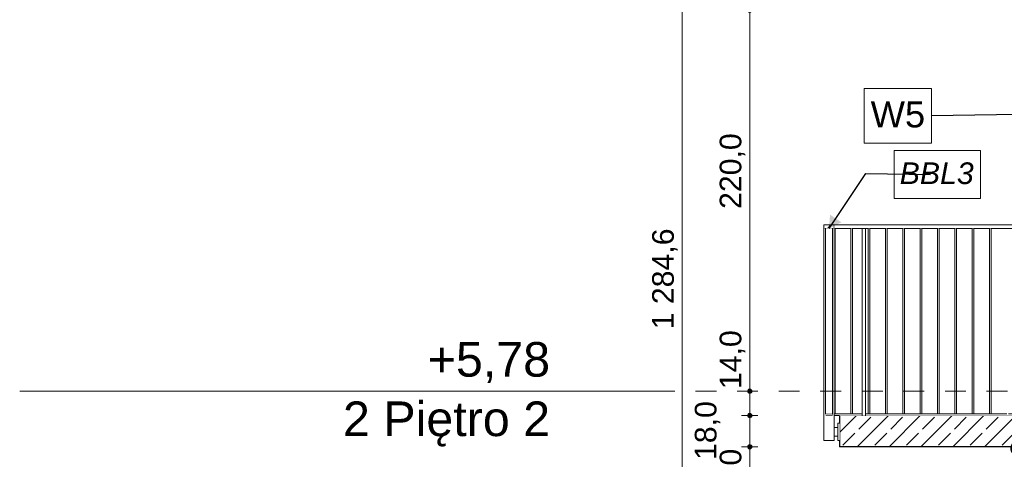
# Model space of a CAD drawing. Header units: millimetres. Extents: x 58537 to 97688, y -8921 to 14216.
# Tile 43 of 145: x 58537 to 64221, y 5387 to 7925. Entities that reach past the tile are written whole.
import ezdxf

# ---------------------------------------------------------------- set-up
doc = ezdxf.new("R2010")
doc.units = ezdxf.units.MM
doc.header["$MEASUREMENT"] = 0
doc.linetypes.add('Przerywana', pattern=[240, 120, -120])
doc.linetypes.add('Wipeout_Contour', pattern=[1000, 0, -1000])
for name, color, linetype, lineweight, true_color in [('0_Nr_pióra__45', 7, 'Continuous', 15, 0x40a5ff), ('0_Nr_pióra__85', 7, 'Continuous', 13, 0x80c2ff), ('Nowe_A-Konstrukcja Opis_Nr_pióra__78', 7, 'Continuous', 13, 0x00bb5e), ('Nowe_A-Wymiary-Zewnętrzne_Nr_pióra__45', 7, 'Continuous', 15, 0x40a5ff), ('Nowe_A-Wymiary-Zewnętrzne_Nr_pióra__85', 7, 'Continuous', 13, 0x80c2ff)]:
    doc.layers.add(name, color=color, linetype=linetype, lineweight=lineweight, true_color=true_color)
for name, color, linetype in [('Nowe_A-Balkony', 7, 'Continuous'), ('Nowe_A-Balustrady', 7, 'Continuous'), ('Nowe_A-Wymiary-Zewnętrzne', 7, 'Continuous')]:
    doc.layers.add(name, color=color, linetype=linetype)
for name, color, linetype, lineweight in [('Nowe_A-Balkony_Nr_pióra__29', 7, 'Continuous', 25), ('Nowe_A-Balustrady_Nr_pióra__11', 7, 'Continuous', 13), ('Nowe_A-Balustrady_Nr_pióra__51', 7, 'Continuous', 15), ('Nowe_A-Balustrady_Nr_pióra__91', 7, 'Continuous', 13), ('Nowe_A-Opisy-Ściany_Nr_pióra__1', 7, 'Continuous', 13), ('Nowe_A-Wymiary-Zewnętrzne_Nr_pióra__46', 5, 'Continuous', 15)]:
    doc.layers.add(name, color=color, linetype=linetype, lineweight=lineweight)
doc.styles.add('STYL_AUTOMATYCZNY_1', font='arial.ttf')
doc.styles.add('STYL_AUTOMATYCZNY_2', font='arial.ttf')
doc.styles.add('STYL_AUTOMATYCZNY_3', font='arial.ttf')
doc.dimstyles.new('STYL_AUTOMATYCZNY__1', dxfattribs={"dimtxt": 125, "dimasz": 47.5, "dimexe": 0.18, "dimexo": 20, "dimgap": 0, "dimtad": 1, "dimdec": 1, "dimlfac": 0.1, "dimzin": 0, "dimdsep": 46, "dimtxsty": 'STYL_AUTOMATYCZNY_2', "dimblk": 'ARROWHEAD_11', "dimblk1": 'ARROWHEAD_11', "dimblk2": 'ARROWHEAD_11', "dimcen": 0.09, "dimclrd": 256, "dimclre": 256, "dimclrt": 5, "dimadec": 1, "dimazin": 0, "dimtfac": 1, "dimtdec": 4, "dimtmove": 0, "dimatfit": 3, "dimfxl": 0, "dimtolj": 1, "dimtzin": 0, "dimarcsym": 0})
doc.dimstyles.new('STYL_AUTOMATYCZNY__2', dxfattribs={"dimtxt": 0.18, "dimasz": 76, "dimexe": 0.18, "dimexo": 0.0625, "dimgap": 0, "dimtad": 0, "dimtih": 1, "dimtoh": 1, "dimdec": 4, "dimzin": 0, "dimdsep": 46, "dimcen": 0.09, "dimadec": 0, "dimazin": 0, "dimtfac": 1, "dimtdec": 4, "dimtmove": 0, "dimatfit": 3, "dimldrblk": 'ARROWHEAD_16', "dimfxl": 0, "dimtolj": 1, "dimtzin": 0, "dimarcsym": 0})
doc.dimstyles.new('STYL_AUTOMATYCZNY__3', dxfattribs={"dimtxt": 0.18, "dimasz": 182.4, "dimexe": 0.18, "dimexo": 0.0625, "dimgap": 0, "dimtad": 0, "dimtih": 1, "dimtoh": 1, "dimdec": 4, "dimzin": 0, "dimdsep": 46, "dimcen": 0.09, "dimadec": 0, "dimazin": 0, "dimtfac": 1, "dimtdec": 4, "dimtmove": 0, "dimatfit": 3, "dimldrblk": 'ARROWHEAD_11', "dimfxl": 0, "dimtolj": 1, "dimtzin": 0, "dimarcsym": 0})
pattern_1 = [(45, (0, 0), (-79.54951, 79.54951), []), (45, (-26.52, 26.52), (-79.54951, 79.54951), [])]

# ---------------------------------------------------------------- blocks, each defined once
blk = doc.blocks.new('ElemPrzekroju_221')
at = {"layer": 'Nowe_A-Balkony', "linetype": 'Continuous', "lineweight": 0, "true_color": 0x000000}
h = blk.add_hatch(dxfattribs=at)
h.set_pattern_fill('Beton_zbrojony', color=18, style=0, pattern_type=2)
h.set_pattern_definition([(45, (0, 0), (-91.92388, 91.92388), []), (45, (-45.96, 45.96), (-91.92388, 91.92388), [97.5, -32.5])])
h.paths.add_polyline_path([(64980.1, 5460), (64980.1, 5640), (63270.1, 5640), (63270.1, 5460)])
at = {"layer": 'Nowe_A-Balkony_Nr_pióra__29', "color": 7, "linetype": 'Continuous', "lineweight": 25}
for p, q in [((63270.1, 5640), (63270.1, 5460)), ((64770.1, 5640), (63270.1, 5640)), ((64770.1, 5460), (63270.1, 5460))]:
    blk.add_line(p, q, dxfattribs=at)
at = {"layer": 'Nowe_A-Balkony_Nr_pióra__29', "color": 7, "linetype": 'Continuous', "lineweight": 25, "flags": 128}
for points in [[(64980.1, 5640), (64780.1, 5640), (64770.1, 5640)], [(64980.1, 5460), (64780.1, 5460), (64770.1, 5460)]]:
    blk.add_lwpolyline(points, dxfattribs=at)
blk = doc.blocks.new('ElemPrzekroju_222')
at = {"layer": 'Nowe_A-Balustrady', "linetype": 'Continuous', "lineweight": 0, "true_color": 0x000000}
h = blk.add_hatch(dxfattribs=at)
h.set_pattern_fill('Stal', color=18, style=0, pattern_type=2)
h.set_pattern_definition(pattern_1)
h.paths.add_polyline_path([(63240.1, 6740), (63180.1, 6740), (63180.1, 6720), (63240.1, 6720)])
at = {"layer": 'Nowe_A-Balustrady_Nr_pióra__51', "color": 7, "linetype": 'Continuous', "lineweight": 15}
for p, q in [((63180.1, 6740), (63180.1, 6720)), ((63240.1, 6740), (63180.1, 6740)), ((63240.1, 6720), (63180.1, 6720)), ((63240.1, 6740), (63240.1, 6720))]:
    blk.add_line(p, q, dxfattribs=at)
blk = doc.blocks.new('ElemPrzekroju_223')
at = {"layer": 'Nowe_A-Balustrady', "linetype": 'Continuous', "lineweight": 0, "true_color": 0x000000}
h = blk.add_hatch(dxfattribs=at)
h.set_pattern_fill('Stal', color=18, style=0, pattern_type=2)
h.set_pattern_definition(pattern_1)
h.paths.add_polyline_path([(63230.1, 5650), (63190.1, 5650), (63190.1, 5640), (63230.1, 5640)])
at = {"layer": 'Nowe_A-Balustrady_Nr_pióra__51', "color": 7, "linetype": 'Continuous', "lineweight": 15}
for p, q in [((63190.1, 5650), (63190.1, 5640)), ((63230.1, 5650), (63190.1, 5650)), ((63230.1, 5640), (63190.1, 5640)), ((63230.1, 5650), (63230.1, 5640))]:
    blk.add_line(p, q, dxfattribs=at)
blk = doc.blocks.new('ElemPrzekroju_224')
at = {"color": 254, "linetype": 'Wipeout_Contour', "lineweight": 0, "ltscale": 257431.889168}
blk.add_wipeout([(63240.1, 6740), (63240.1, 6720), (64770.1, 6720), (64770.1, 6740)], dxfattribs=at).dxf.layer = 'Nowe_A-Balustrady'
at = {"layer": 'Nowe_A-Balustrady_Nr_pióra__11', "color": 7, "linetype": 'Continuous', "lineweight": 13}
for p, q in [((63240.1, 6740), (64770.1, 6740)), ((63240.1, 6720), (63400.1, 6720)), ((63420.1, 6720), (64560.1, 6720)), ((64580.1, 6720), (64770.1, 6720))]:
    blk.add_line(p, q, dxfattribs=at)
blk = doc.blocks.new('ElemPrzekroju_225')
at = {"color": 254, "linetype": 'Wipeout_Contour', "lineweight": 0, "ltscale": 254284.805803}
blk.add_wipeout([(63240.1, 5650), (63240.1, 5640), (63400.1, 5640), (63400.1, 5650)], dxfattribs=at).dxf.layer = 'Nowe_A-Balustrady'
at = {"layer": 'Nowe_A-Balustrady_Nr_pióra__11', "color": 7, "linetype": 'Continuous', "lineweight": 13}
for p, q in [((63240.1, 5640), (63270.1, 5640)), ((63245.1, 5650), (63335.1, 5650))]:
    blk.add_line(p, q, dxfattribs=at)
at = {"color": 254, "linetype": 'Wipeout_Contour', "lineweight": 0, "ltscale": 256954.404071}
blk.add_wipeout([(63420.1, 5640), (64560.1, 5640), (64560.1, 5650), (63420.1, 5650)], dxfattribs=at).dxf.layer = 'Nowe_A-Balustrady'
at = {"layer": 'Nowe_A-Balustrady_Nr_pióra__11', "color": 7, "linetype": 'Continuous', "lineweight": 13}
for p, q in [((63345.1, 5650), (63400.1, 5650)), ((63420.1, 5650), (63435.1, 5650)), ((63445.1, 5650), (63535.1, 5650)), ((63545.1, 5650), (63635.1, 5650)), ((63645.1, 5650), (63735.1, 5650)), ((63745.1, 5650), (63835.1, 5650)), ((63845.1, 5650), (63935.1, 5650)), ((63945.1, 5650), (64035.1, 5650)), ((64045.1, 5650), (64135.1, 5650)), ((64145.1, 5650), (64235.1, 5650)), ((64245.1, 5650), (64335.1, 5650)), ((64345.1, 5650), (64435.1, 5650)), ((64445.1, 5650), (64535.1, 5650))]:
    blk.add_line(p, q, dxfattribs=at)
at = {"color": 254, "linetype": 'Wipeout_Contour', "lineweight": 0, "ltscale": 259683.840996}
blk.add_wipeout([(64580.1, 5640), (64770.1, 5640), (64770.1, 5650), (64580.1, 5650)], dxfattribs=at).dxf.layer = 'Nowe_A-Balustrady'
at = {"layer": 'Nowe_A-Balustrady_Nr_pióra__11', "color": 7, "linetype": 'Continuous', "lineweight": 13}
for p, q in [((64545.1, 5650), (64560.1, 5650)), ((64580.1, 5650), (64635.1, 5650)), ((64645.1, 5650), (64735.1, 5650)), ((64745.1, 5650), (64770.1, 5650))]:
    blk.add_line(p, q, dxfattribs=at)
blk = doc.blocks.new('ElemPrzekroju_226')
at = {"color": 254, "linetype": 'Wipeout_Contour', "lineweight": 0, "ltscale": 253970.684701}
blk.add_wipeout([(63240.1, 5570), (63240.1, 5520), (63260.1, 5520), (63260.1, 5570)], dxfattribs=at).dxf.layer = 'Nowe_A-Balustrady'
at = {"color": 254, "linetype": 'Wipeout_Contour', "lineweight": 0, "ltscale": 254030.514027}
blk.add_wipeout([(63270.1, 5495), (63270.1, 5595), (63260.1, 5595), (63260.1, 5495)], dxfattribs=at).dxf.layer = 'Nowe_A-Balustrady'
at = {"color": 254, "linetype": 'Wipeout_Contour', "lineweight": 0, "ltscale": 635008.551148}
blk.add_wipeout([(63180.1, 5495), (63240.1, 5495), (63240.1, 6720), (63230.1, 6720), (63230.1, 5650), (63230.1, 5640), (63190.1, 5640), (63190.1, 5650), (63190.1, 6720), (63180.1, 6720)], dxfattribs=at).dxf.layer = 'Nowe_A-Balustrady'
at = {"layer": 'Nowe_A-Balustrady_Nr_pióra__11', "color": 7, "linetype": 'Continuous', "lineweight": 13}
for p, q in [((63180.1, 5495), (63180.1, 6720)), ((63240.1, 5570), (63240.1, 6720)), ((63240.1, 5520), (63240.1, 5570)), ((63240.1, 5495), (63240.1, 5520)), ((63180.1, 5495), (63240.1, 5495))]:
    blk.add_line(p, q, dxfattribs=at)
at = {"layer": 'Nowe_A-Balustrady_Nr_pióra__91', "color": 7, "linetype": 'Continuous', "lineweight": 13}
for p, q in [((63260.1, 5495), (63260.1, 5595)), ((63270.1, 5595), (63260.1, 5595)), ((63260.1, 5570), (63240.1, 5570)), ((63260.1, 5520), (63240.1, 5520)), ((63270.1, 5495), (63260.1, 5495))]:
    blk.add_line(p, q, dxfattribs=at)
blk = doc.blocks.new('ElemPrzekroju_229')
at = {"color": 254, "linetype": 'Wipeout_Contour', "lineweight": 0, "ltscale": 254186.093712}
blk.add_wipeout([(63245.1, 6720), (63240.1, 6720), (63240.1, 5650), (63245.1, 5650)], dxfattribs=at).dxf.layer = 'Nowe_A-Balustrady'
at = {"layer": 'Nowe_A-Balustrady_Nr_pióra__11', "color": 7, "linetype": 'Continuous', "lineweight": 13}
for p, q in [((63245.1, 5650), (63245.1, 6720)), ((63240.1, 5650), (63245.1, 5650))]:
    blk.add_line(p, q, dxfattribs=at)
blk = doc.blocks.new('ElemPrzekroju_230')
at = {"color": 254, "linetype": 'Wipeout_Contour', "lineweight": 0, "ltscale": 254574.231295}
blk.add_wipeout([(63335.1, 5650), (63345.1, 5650), (63345.1, 6720), (63335.1, 6720)], dxfattribs=at).dxf.layer = 'Nowe_A-Balustrady'
at = {"layer": 'Nowe_A-Balustrady_Nr_pióra__11', "color": 7, "linetype": 'Continuous', "lineweight": 13}
for p, q in [((63335.1, 5650), (63335.1, 6720)), ((63345.1, 5650), (63345.1, 6720)), ((63335.1, 5650), (63345.1, 5650))]:
    blk.add_line(p, q, dxfattribs=at)
blk = doc.blocks.new('ElemPrzekroju_231')
at = {"color": 254, "linetype": 'Wipeout_Contour', "lineweight": 0, "ltscale": 254972.327139}
blk.add_wipeout([(63435.1, 5650), (63445.1, 5650), (63445.1, 6720), (63435.1, 6720)], dxfattribs=at).dxf.layer = 'Nowe_A-Balustrady'
at = {"layer": 'Nowe_A-Balustrady_Nr_pióra__11', "color": 7, "linetype": 'Continuous', "lineweight": 13}
for p, q in [((63435.1, 5650), (63435.1, 6720)), ((63445.1, 5650), (63445.1, 6720)), ((63435.1, 5650), (63445.1, 5650))]:
    blk.add_line(p, q, dxfattribs=at)
blk = doc.blocks.new('ElemPrzekroju_232')
at = {"color": 254, "linetype": 'Wipeout_Contour', "lineweight": 0, "ltscale": 255370.428934}
blk.add_wipeout([(63535.1, 5650), (63545.1, 5650), (63545.1, 6720), (63535.1, 6720)], dxfattribs=at).dxf.layer = 'Nowe_A-Balustrady'
at = {"layer": 'Nowe_A-Balustrady_Nr_pióra__11', "color": 7, "linetype": 'Continuous', "lineweight": 13}
for p, q in [((63535.1, 5650), (63535.1, 6720)), ((63545.1, 5650), (63545.1, 6720)), ((63535.1, 5650), (63545.1, 5650))]:
    blk.add_line(p, q, dxfattribs=at)
blk = doc.blocks.new('ElemPrzekroju_233')
at = {"color": 254, "linetype": 'Wipeout_Contour', "lineweight": 0, "ltscale": 255768.53665}
blk.add_wipeout([(63635.1, 5650), (63645.1, 5650), (63645.1, 6720), (63635.1, 6720)], dxfattribs=at).dxf.layer = 'Nowe_A-Balustrady'
at = {"layer": 'Nowe_A-Balustrady_Nr_pióra__11', "color": 7, "linetype": 'Continuous', "lineweight": 13}
for p, q in [((63635.1, 5650), (63635.1, 6720)), ((63645.1, 5650), (63645.1, 6720)), ((63635.1, 5650), (63645.1, 5650))]:
    blk.add_line(p, q, dxfattribs=at)
blk = doc.blocks.new('ElemPrzekroju_234')
at = {"color": 254, "linetype": 'Wipeout_Contour', "lineweight": 0, "ltscale": 256166.650261}
blk.add_wipeout([(63735.1, 5650), (63745.1, 5650), (63745.1, 6720), (63735.1, 6720)], dxfattribs=at).dxf.layer = 'Nowe_A-Balustrady'
at = {"layer": 'Nowe_A-Balustrady_Nr_pióra__11', "color": 7, "linetype": 'Continuous', "lineweight": 13}
for p, q in [((63735.1, 5650), (63735.1, 6720)), ((63745.1, 5650), (63745.1, 6720)), ((63735.1, 5650), (63745.1, 5650))]:
    blk.add_line(p, q, dxfattribs=at)
blk = doc.blocks.new('ElemPrzekroju_235')
at = {"color": 254, "linetype": 'Wipeout_Contour', "lineweight": 0, "ltscale": 256564.769738}
blk.add_wipeout([(63835.1, 5650), (63845.1, 5650), (63845.1, 6720), (63835.1, 6720)], dxfattribs=at).dxf.layer = 'Nowe_A-Balustrady'
at = {"layer": 'Nowe_A-Balustrady_Nr_pióra__11', "color": 7, "linetype": 'Continuous', "lineweight": 13}
for p, q in [((63835.1, 5650), (63835.1, 6720)), ((63845.1, 5650), (63845.1, 6720)), ((63835.1, 5650), (63845.1, 5650))]:
    blk.add_line(p, q, dxfattribs=at)
blk = doc.blocks.new('ElemPrzekroju_236')
at = {"color": 254, "linetype": 'Wipeout_Contour', "lineweight": 0, "ltscale": 256962.895055}
blk.add_wipeout([(63935.1, 5650), (63945.1, 5650), (63945.1, 6720), (63935.1, 6720)], dxfattribs=at).dxf.layer = 'Nowe_A-Balustrady'
at = {"layer": 'Nowe_A-Balustrady_Nr_pióra__11', "color": 7, "linetype": 'Continuous', "lineweight": 13}
for p, q in [((63935.1, 5650), (63935.1, 6720)), ((63945.1, 5650), (63945.1, 6720)), ((63935.1, 5650), (63945.1, 5650))]:
    blk.add_line(p, q, dxfattribs=at)
blk = doc.blocks.new('ElemPrzekroju_237')
at = {"color": 254, "linetype": 'Wipeout_Contour', "lineweight": 0, "ltscale": 257361.026185}
blk.add_wipeout([(64035.1, 5650), (64045.1, 5650), (64045.1, 6720), (64035.1, 6720)], dxfattribs=at).dxf.layer = 'Nowe_A-Balustrady'
at = {"layer": 'Nowe_A-Balustrady_Nr_pióra__11', "color": 7, "linetype": 'Continuous', "lineweight": 13}
for p, q in [((64035.1, 5650), (64035.1, 6720)), ((64045.1, 5650), (64045.1, 6720)), ((64035.1, 5650), (64045.1, 5650))]:
    blk.add_line(p, q, dxfattribs=at)
blk = doc.blocks.new('ElemPrzekroju_238')
at = {"color": 254, "linetype": 'Wipeout_Contour', "lineweight": 0, "ltscale": 257759.1631}
blk.add_wipeout([(64135.1, 5650), (64145.1, 5650), (64145.1, 6720), (64135.1, 6720)], dxfattribs=at).dxf.layer = 'Nowe_A-Balustrady'
at = {"layer": 'Nowe_A-Balustrady_Nr_pióra__11', "color": 7, "linetype": 'Continuous', "lineweight": 13}
for p, q in [((64135.1, 5650), (64135.1, 6720)), ((64145.1, 5650), (64145.1, 6720)), ((64135.1, 5650), (64145.1, 5650))]:
    blk.add_line(p, q, dxfattribs=at)
blk = doc.blocks.new('ElemPrzekroju_245')
at = {"color": 254, "linetype": 'Wipeout_Contour', "lineweight": 0, "ltscale": 254851.124465}
blk.add_wipeout([(63400.1, 5640), (63420.1, 5640), (63420.1, 6720), (63400.1, 6720)], dxfattribs=at).dxf.layer = 'Nowe_A-Balustrady'
at = {"layer": 'Nowe_A-Balustrady_Nr_pióra__11', "color": 7, "linetype": 'Continuous', "lineweight": 13}
for p, q in [((63400.1, 6720), (63420.1, 6720)), ((63400.1, 5640), (63400.1, 6720)), ((63420.1, 5640), (63420.1, 6720))]:
    blk.add_line(p, q, dxfattribs=at)
blk = doc.blocks.new('ElemPrzekroju_450')
at = {"color": 254, "linetype": 'Wipeout_Contour', "lineweight": 0, "ltscale": 254056.715874}
blk.add_wipeout([(63190.1, 5650), (63230.1, 5650), (63230.1, 6720), (63190.1, 6720)], dxfattribs=at).dxf.layer = 'Nowe_A-Balustrady'
at = {"layer": 'Nowe_A-Balustrady_Nr_pióra__11', "color": 7, "linetype": 'Continuous', "lineweight": 13}
for p, q in [((63190.1, 5650), (63190.1, 6720)), ((63230.1, 5650), (63230.1, 6720))]:
    blk.add_line(p, q, dxfattribs=at)
blk = doc.blocks.new('*D598')
at = {"layer": 'Nowe_A-Wymiary-Zewnętrzne_Nr_pióra__45', "linetype": 'Continuous', "lineweight": 15, "true_color": 0x40a5ff}
for points in [[(62739.1, 5460), (62740.1, 5455.2), (62742.8, 5451.2), (62746.8, 5448.5), (62751.6, 5447.5), (62756.4, 5448.5), (62760.4, 5451.2), (62763.2, 5455.2), (62764.1, 5460), (62763.2, 5464.8), (62760.4, 5468.8), (62756.4, 5471.5), (62751.6, 5472.5), (62746.8, 5471.5), (62742.8, 5468.8), (62740.1, 5464.8)], [(62739.1, 5090), (62740.1, 5085.2), (62742.8, 5081.2), (62746.8, 5078.5), (62751.6, 5077.5), (62756.4, 5078.5), (62760.4, 5081.2), (62763.2, 5085.2), (62764.1, 5090), (62763.2, 5094.8), (62760.4, 5098.8), (62756.4, 5101.5), (62751.6, 5102.5), (62746.8, 5101.5), (62742.8, 5098.8), (62740.1, 5094.8)]]:
    blk.add_hatch(color=161, dxfattribs=at).paths.add_polyline_path(points)
at = {"layer": 'Nowe_A-Wymiary-Zewnętrzne_Nr_pióra__45', "color": 161, "linetype": 'Continuous', "lineweight": 15, "true_color": 0x40a5ff}
for centre in [(62751.6, 5460), (62751.6, 5090)]:
    blk.add_circle(centre, 12.5, dxfattribs=at)
at = {"layer": 'Nowe_A-Wymiary-Zewnętrzne_Nr_pióra__85', "color": 151, "linetype": 'Continuous', "lineweight": 13, "true_color": 0x80c2ff}
for p, q in [((62739.1, 5460), (62704.7, 5460)), ((62798.5, 5460), (62764.1, 5460)), ((62751.6, 5102.5), (62751.6, 5447.5)), ((62739.1, 5090), (62704.7, 5090)), ((62798.5, 5090), (62764.1, 5090))]:
    blk.add_line(p, q, dxfattribs=at)
at = {"layer": 'Nowe_A-Wymiary-Zewnętrzne_Nr_pióra__46', "color": 5, "lineweight": 15, "char_height": 125, "attachment_point": 7, "rotation": 90, "style": 'STYL_AUTOMATYCZNY_2'}
for s, insert in [('\\A1;{\\pql;\\fArial|b0|i0|c238|p0;\\W1.000000;18,0}', (62582.9, 5383.2)), ('\\A1;{\\pql;\\fArial|b0|i0|c238|p0;\\W1.000000;37,0}', (62726.6, 5108.2))]:
    blk.add_mtext(s, dxfattribs=dict(at, insert=insert))
blk = doc.blocks.new('ARROWHEAD_11')
at = {"color": 0, "linetype": 'Continuous', "lineweight": 0}
blk.add_line((0, 0), (-1, 0), dxfattribs=at)
at = {"color": 0, "linetype": 'Continuous', "lineweight": 0, "const_width": 0.25, "flags": 128}
blk.add_lwpolyline([(-0.125, 0, 1), (0.125, 0, 1)], format="xyb", close=True, dxfattribs=at)
blk = doc.blocks.new('*D599')
at = {"layer": 'Nowe_A-Wymiary-Zewnętrzne_Nr_pióra__45', "linetype": 'Continuous', "lineweight": 15, "true_color": 0x40a5ff}
for points in [[(62739.1, 5640), (62740.1, 5635.2), (62742.8, 5631.2), (62746.8, 5628.5), (62751.6, 5627.5), (62756.4, 5628.5), (62760.4, 5631.2), (62763.2, 5635.2), (62764.1, 5640), (62763.2, 5644.8), (62760.4, 5648.8), (62756.4, 5651.5), (62751.6, 5652.5), (62746.8, 5651.5), (62742.8, 5648.8), (62740.1, 5644.8)], [(62739.1, 5460), (62740.1, 5455.2), (62742.8, 5451.2), (62746.8, 5448.5), (62751.6, 5447.5), (62756.4, 5448.5), (62760.4, 5451.2), (62763.2, 5455.2), (62764.1, 5460), (62763.2, 5464.8), (62760.4, 5468.8), (62756.4, 5471.5), (62751.6, 5472.5), (62746.8, 5471.5), (62742.8, 5468.8), (62740.1, 5464.8)]]:
    blk.add_hatch(color=161, dxfattribs=at).paths.add_polyline_path(points)
at = {"layer": 'Nowe_A-Wymiary-Zewnętrzne_Nr_pióra__45', "color": 161, "linetype": 'Continuous', "lineweight": 15, "true_color": 0x40a5ff}
for centre in [(62751.6, 5640), (62751.6, 5460)]:
    blk.add_circle(centre, 12.5, dxfattribs=at)
at = {"layer": 'Nowe_A-Wymiary-Zewnętrzne_Nr_pióra__85', "color": 151, "linetype": 'Continuous', "lineweight": 13, "true_color": 0x80c2ff}
for p, q in [((62739.1, 5640), (62704.7, 5640)), ((62751.6, 5472.5), (62751.6, 5627.5)), ((62798.5, 5640), (62764.1, 5640)), ((62739.1, 5460), (62704.7, 5460)), ((62798.5, 5460), (62764.1, 5460))]:
    blk.add_line(p, q, dxfattribs=at)
blk = doc.blocks.new('*D600')
at = {"layer": 'Nowe_A-Wymiary-Zewnętrzne_Nr_pióra__45', "linetype": 'Continuous', "lineweight": 15, "true_color": 0x40a5ff}
for points in [[(62739.1, 5780), (62740.1, 5775.2), (62742.8, 5771.2), (62746.8, 5768.5), (62751.6, 5767.5), (62756.4, 5768.5), (62760.4, 5771.2), (62763.2, 5775.2), (62764.1, 5780), (62763.2, 5784.8), (62760.4, 5788.8), (62756.4, 5791.5), (62751.6, 5792.5), (62746.8, 5791.5), (62742.8, 5788.8), (62740.1, 5784.8)], [(62739.1, 5640), (62740.1, 5635.2), (62742.8, 5631.2), (62746.8, 5628.5), (62751.6, 5627.5), (62756.4, 5628.5), (62760.4, 5631.2), (62763.2, 5635.2), (62764.1, 5640), (62763.2, 5644.8), (62760.4, 5648.8), (62756.4, 5651.5), (62751.6, 5652.5), (62746.8, 5651.5), (62742.8, 5648.8), (62740.1, 5644.8)]]:
    blk.add_hatch(color=161, dxfattribs=at).paths.add_polyline_path(points)
at = {"layer": 'Nowe_A-Wymiary-Zewnętrzne_Nr_pióra__45', "color": 161, "linetype": 'Continuous', "lineweight": 15, "true_color": 0x40a5ff}
for centre in [(62751.6, 5780), (62751.6, 5640)]:
    blk.add_circle(centre, 12.5, dxfattribs=at)
at = {"layer": 'Nowe_A-Wymiary-Zewnętrzne_Nr_pióra__85', "color": 151, "linetype": 'Continuous', "lineweight": 13, "true_color": 0x80c2ff}
for p, q in [((62739.1, 5780), (62704.7, 5780)), ((62751.6, 5652.5), (62751.6, 5767.5)), ((62798.5, 5780), (62764.1, 5780)), ((62739.1, 5640), (62704.7, 5640)), ((62798.5, 5640), (62764.1, 5640))]:
    blk.add_line(p, q, dxfattribs=at)
blk = doc.blocks.new('*D601')
at = {"layer": 'Nowe_A-Wymiary-Zewnętrzne_Nr_pióra__45', "linetype": 'Continuous', "lineweight": 15, "true_color": 0x40a5ff}
for points in [[(62739.1, 7980), (62740.1, 7975.2), (62742.8, 7971.2), (62746.8, 7968.5), (62751.6, 7967.5), (62756.4, 7968.5), (62760.4, 7971.2), (62763.2, 7975.2), (62764.1, 7980), (62763.2, 7984.8), (62760.4, 7988.8), (62756.4, 7991.5), (62751.6, 7992.5), (62746.8, 7991.5), (62742.8, 7988.8), (62740.1, 7984.8)], [(62739.1, 5780), (62740.1, 5775.2), (62742.8, 5771.2), (62746.8, 5768.5), (62751.6, 5767.5), (62756.4, 5768.5), (62760.4, 5771.2), (62763.2, 5775.2), (62764.1, 5780), (62763.2, 5784.8), (62760.4, 5788.8), (62756.4, 5791.5), (62751.6, 5792.5), (62746.8, 5791.5), (62742.8, 5788.8), (62740.1, 5784.8)]]:
    blk.add_hatch(color=161, dxfattribs=at).paths.add_polyline_path(points)
at = {"layer": 'Nowe_A-Wymiary-Zewnętrzne_Nr_pióra__45', "color": 161, "linetype": 'Continuous', "lineweight": 15, "true_color": 0x40a5ff}
for centre in [(62751.6, 7980), (62751.6, 5780)]:
    blk.add_circle(centre, 12.5, dxfattribs=at)
at = {"layer": 'Nowe_A-Wymiary-Zewnętrzne_Nr_pióra__85', "color": 151, "linetype": 'Continuous', "lineweight": 13, "true_color": 0x80c2ff}
for p, q in [((62739.1, 7980), (62704.7, 7980)), ((62751.6, 5792.5), (62751.6, 7967.5)), ((62798.5, 7980), (62764.1, 7980)), ((62739.1, 5780), (62704.7, 5780)), ((62798.5, 5780), (62764.1, 5780))]:
    blk.add_line(p, q, dxfattribs=at)
at = {"layer": 'Nowe_A-Wymiary-Zewnętrzne_Nr_pióra__46', "color": 5, "lineweight": 15, "char_height": 125, "attachment_point": 7, "rotation": 90, "style": 'STYL_AUTOMATYCZNY_2'}
for s, insert in [('\\A1;{\\pql;\\fArial|b0|i0|c238|p0;\\W1.000000;220,0}', (62726.6, 6832.3)), ('\\A1;{\\pql;\\fArial|b0|i0|c238|p0;\\W1.000000;14,0}', (62726.6, 5792.5))]:
    blk.add_mtext(s, dxfattribs=dict(at, insert=insert))
blk = doc.blocks.new('*D608')
at = {"layer": 'Nowe_A-Wymiary-Zewnętrzne_Nr_pióra__45', "linetype": 'Continuous', "lineweight": 15, "true_color": 0x40a5ff}
for points in [[(62349.2, 12846.4), (62350.1, 12841.6), (62352.8, 12837.5), (62356.9, 12834.8), (62361.7, 12833.9), (62366.5, 12834.8), (62370.5, 12837.5), (62373.2, 12841.6), (62374.2, 12846.4), (62373.2, 12851.2), (62370.5, 12855.2), (62366.5, 12857.9), (62361.7, 12858.9), (62356.9, 12857.9), (62352.8, 12855.2), (62350.1, 12851.2)], [(62349.2, 0), (62350.1, -4.8), (62352.8, -8.8), (62356.9, -11.5), (62361.7, -12.5), (62366.5, -11.5), (62370.5, -8.8), (62373.2, -4.8), (62374.2, 0), (62373.2, 4.8), (62370.5, 8.8), (62366.5, 11.5), (62361.7, 12.5), (62356.9, 11.5), (62352.8, 8.8), (62350.1, 4.8)]]:
    blk.add_hatch(color=161, dxfattribs=at).paths.add_polyline_path(points)
at = {"layer": 'Nowe_A-Wymiary-Zewnętrzne_Nr_pióra__45', "color": 161, "linetype": 'Continuous', "lineweight": 15, "true_color": 0x40a5ff}
for centre in [(62361.7, 12846.4), (62361.7, 0)]:
    blk.add_circle(centre, 12.5, dxfattribs=at)
at = {"layer": 'Nowe_A-Wymiary-Zewnętrzne_Nr_pióra__85', "color": 151, "linetype": 'Continuous', "lineweight": 13, "true_color": 0x80c2ff}
for p, q in [((62349.2, 12846.4), (62314.8, 12846.4)), ((62361.7, 12858.9), (62361.7, 12871.4)), ((62408.5, 12846.4), (62374.2, 12846.4)), ((62361.7, 12.5), (62361.7, 12833.9)), ((62349.2, 0), (62314.8, 0)), ((62408.5, 0), (62374.2, 0)), ((62361.7, -25), (62361.7, -12.5))]:
    blk.add_line(p, q, dxfattribs=at)
at = {"layer": 'Nowe_A-Wymiary-Zewnętrzne_Nr_pióra__46', "color": 5, "lineweight": 15, "insert": (62336.7, 6137.2), "char_height": 125, "attachment_point": 7, "rotation": 90, "style": 'STYL_AUTOMATYCZNY_2'}
blk.add_mtext('\\A1;{\\pql;\\fArial|b0|i0|c238|p0;\\W1.000000;1\xa0284,6}', dxfattribs=at)
blk = doc.blocks.new('*D649')
at = {"layer": 'Nowe_A-Wymiary-Zewnętrzne_Nr_pióra__45', "linetype": 'Continuous', "lineweight": 15, "true_color": 0x40a5ff}
for points in [[(93212.8, 5460), (93213.7, 5455.2), (93216.4, 5451.2), (93220.5, 5448.5), (93225.3, 5447.5), (93230, 5448.5), (93234.1, 5451.2), (93236.8, 5455.2), (93237.8, 5460), (93236.8, 5464.8), (93234.1, 5468.8), (93230, 5471.5), (93225.3, 5472.5), (93220.5, 5471.5), (93216.4, 5468.8), (93213.7, 5464.8)], [(93212.8, 5090), (93213.7, 5085.2), (93216.4, 5081.2), (93220.5, 5078.5), (93225.3, 5077.5), (93230, 5078.5), (93234.1, 5081.2), (93236.8, 5085.2), (93237.8, 5090), (93236.8, 5094.8), (93234.1, 5098.8), (93230, 5101.5), (93225.3, 5102.5), (93220.5, 5101.5), (93216.4, 5098.8), (93213.7, 5094.8)]]:
    blk.add_hatch(color=161, dxfattribs=at).paths.add_polyline_path(points)
at = {"layer": 'Nowe_A-Wymiary-Zewnętrzne_Nr_pióra__45', "color": 161, "linetype": 'Continuous', "lineweight": 15, "true_color": 0x40a5ff}
for centre in [(93225.3, 5460), (93225.3, 5090)]:
    blk.add_circle(centre, 12.5, dxfattribs=at)
at = {"layer": 'Nowe_A-Wymiary-Zewnętrzne_Nr_pióra__85', "color": 151, "linetype": 'Continuous', "lineweight": 13, "true_color": 0x80c2ff}
for p, q in [((93212.8, 5460), (93178.4, 5460)), ((93272.1, 5460), (93237.8, 5460)), ((93225.3, 5102.5), (93225.3, 5447.5)), ((93212.8, 5090), (93178.4, 5090)), ((93272.1, 5090), (93237.8, 5090))]:
    blk.add_line(p, q, dxfattribs=at)
at = {"layer": 'Nowe_A-Wymiary-Zewnętrzne_Nr_pióra__46', "color": 5, "lineweight": 15, "char_height": 125, "attachment_point": 7, "rotation": 90, "style": 'STYL_AUTOMATYCZNY_2'}
for s, insert in [('\\A1;{\\pql;\\fArial|b0|i0|c238|p0;\\W1.000000;18,0}', (93056.5, 5383.2)), ('\\A1;{\\pql;\\fArial|b0|i0|c238|p0;\\W1.000000;37,0}', (93200.3, 5108.2))]:
    blk.add_mtext(s, dxfattribs=dict(at, insert=insert))
blk = doc.blocks.new('*D650')
at = {"layer": 'Nowe_A-Wymiary-Zewnętrzne_Nr_pióra__45', "linetype": 'Continuous', "lineweight": 15, "true_color": 0x40a5ff}
for points in [[(93212.8, 5640), (93213.7, 5635.2), (93216.4, 5631.2), (93220.5, 5628.5), (93225.3, 5627.5), (93230, 5628.5), (93234.1, 5631.2), (93236.8, 5635.2), (93237.8, 5640), (93236.8, 5644.8), (93234.1, 5648.8), (93230, 5651.5), (93225.3, 5652.5), (93220.5, 5651.5), (93216.4, 5648.8), (93213.7, 5644.8)], [(93212.8, 5460), (93213.7, 5455.2), (93216.4, 5451.2), (93220.5, 5448.5), (93225.3, 5447.5), (93230, 5448.5), (93234.1, 5451.2), (93236.8, 5455.2), (93237.8, 5460), (93236.8, 5464.8), (93234.1, 5468.8), (93230, 5471.5), (93225.3, 5472.5), (93220.5, 5471.5), (93216.4, 5468.8), (93213.7, 5464.8)]]:
    blk.add_hatch(color=161, dxfattribs=at).paths.add_polyline_path(points)
at = {"layer": 'Nowe_A-Wymiary-Zewnętrzne_Nr_pióra__45', "color": 161, "linetype": 'Continuous', "lineweight": 15, "true_color": 0x40a5ff}
for centre in [(93225.3, 5640), (93225.3, 5460)]:
    blk.add_circle(centre, 12.5, dxfattribs=at)
at = {"layer": 'Nowe_A-Wymiary-Zewnętrzne_Nr_pióra__85', "color": 151, "linetype": 'Continuous', "lineweight": 13, "true_color": 0x80c2ff}
for p, q in [((93212.8, 5640), (93178.4, 5640)), ((93225.3, 5472.5), (93225.3, 5627.5)), ((93272.1, 5640), (93237.8, 5640)), ((93212.8, 5460), (93178.4, 5460)), ((93272.1, 5460), (93237.8, 5460))]:
    blk.add_line(p, q, dxfattribs=at)
blk = doc.blocks.new('*D651')
at = {"layer": 'Nowe_A-Wymiary-Zewnętrzne_Nr_pióra__45', "linetype": 'Continuous', "lineweight": 15, "true_color": 0x40a5ff}
for points in [[(93212.8, 5780), (93213.7, 5775.2), (93216.4, 5771.2), (93220.5, 5768.5), (93225.3, 5767.5), (93230, 5768.5), (93234.1, 5771.2), (93236.8, 5775.2), (93237.8, 5780), (93236.8, 5784.8), (93234.1, 5788.8), (93230, 5791.5), (93225.3, 5792.5), (93220.5, 5791.5), (93216.4, 5788.8), (93213.7, 5784.8)], [(93212.8, 5640), (93213.7, 5635.2), (93216.4, 5631.2), (93220.5, 5628.5), (93225.3, 5627.5), (93230, 5628.5), (93234.1, 5631.2), (93236.8, 5635.2), (93237.8, 5640), (93236.8, 5644.8), (93234.1, 5648.8), (93230, 5651.5), (93225.3, 5652.5), (93220.5, 5651.5), (93216.4, 5648.8), (93213.7, 5644.8)]]:
    blk.add_hatch(color=161, dxfattribs=at).paths.add_polyline_path(points)
at = {"layer": 'Nowe_A-Wymiary-Zewnętrzne_Nr_pióra__45', "color": 161, "linetype": 'Continuous', "lineweight": 15, "true_color": 0x40a5ff}
for centre in [(93225.3, 5780), (93225.3, 5640)]:
    blk.add_circle(centre, 12.5, dxfattribs=at)
at = {"layer": 'Nowe_A-Wymiary-Zewnętrzne_Nr_pióra__85', "color": 151, "linetype": 'Continuous', "lineweight": 13, "true_color": 0x80c2ff}
for p, q in [((93212.8, 5780), (93178.4, 5780)), ((93225.3, 5652.5), (93225.3, 5767.5)), ((93272.1, 5780), (93237.8, 5780)), ((93212.8, 5640), (93178.4, 5640)), ((93272.1, 5640), (93237.8, 5640))]:
    blk.add_line(p, q, dxfattribs=at)
blk = doc.blocks.new('ARROWHEAD_16')
at = {"linetype": 'Continuous', "lineweight": 0}
blk.add_hatch(color=0, dxfattribs=at).paths.add_polyline_path([(-0.9093, 0.525), (0, 0), (-0.9093, -0.525)])
at = {"color": 0, "linetype": 'Continuous', "lineweight": 0}
blk.add_line((0, 0), (-1, 0), dxfattribs=at)
blk = doc.blocks.new('D Przekrój_STORY_MARKER')
at = {"layer": '0_Nr_pióra__45', "color": 161, "linetype": 'Continuous', "lineweight": 15, "true_color": 0x40a5ff}
for p, q in [((58537.3, 5780), (61599.3, 5780)), ((61799.3, 5780), (61599.3, 5780)), ((61799.3, 5780), (61999.3, 5780)), ((62099.3, 5780), (61999.3, 5780)), ((62199.3, 5780), (62099.3, 5780))]:
    blk.add_line(p, q, dxfattribs=at)
at = {"layer": '0_Nr_pióra__85', "color": 151, "linetype": 'Przerywana', "lineweight": 13, "true_color": 0x80c2ff}
blk.add_line((62199.3, 5780), (94026.2, 5780), dxfattribs=at)
at = {"layer": '0_Nr_pióra__45', "color": 161, "lineweight": 15, "true_color": 0x40a5ff, "insert": (61599.3, 6064.3), "char_height": 200, "attachment_point": 3, "line_spacing_factor": 1.029083, "style": 'STYL_AUTOMATYCZNY_1'}
blk.add_mtext('\\A1;{\\pqr;\\pt0;\\fArial|b0|i0|c238|p0;\\W1.000000;+5,78\\P\\pqr;\\pt0;\\fArial|b0|i0|c238|p0;\\W1.000000;2\\fArial|b0|i0|c238|p0;\\W1.000000; \\fArial|b0|i0|c238|p0;\\W1.000000;Piętro 2}', dxfattribs=at)

msp = doc.modelspace()

# ---------------------------------------------------------------- linework, layer by layer
at = {"layer": 'Nowe_A-Konstrukcja Opis_Nr_pióra__78', "color": 112, "linetype": 'Continuous', "lineweight": 13, "true_color": 0x00bb5e, "flags": 128}
msp.add_lwpolyline([(63585.28, 7169.66), (64084.65, 7169.66), (64084.65, 6893.23), (63585.28, 6893.23)], close=True, dxfattribs=at)
at = {"layer": 'Nowe_A-Opisy-Ściany_Nr_pióra__1', "color": 7, "linetype": 'Continuous', "lineweight": 13, "flags": 128}
msp.add_lwpolyline([(63412.92, 7527.55), (63801.49, 7527.55), (63801.49, 7211.83), (63412.92, 7211.83)], close=True, dxfattribs=at)

# ---------------------------------------------------------------- block references
at = {"layer": 'Nowe_A-Balkony', "lineweight": 0}
msp.add_blockref('ElemPrzekroju_221', (0, 0), dxfattribs=at)
at = {"layer": 'Nowe_A-Balustrady', "lineweight": 0}
for name in ['ElemPrzekroju_222', 'ElemPrzekroju_223']:
    msp.add_blockref(name, (0, 0), dxfattribs=at)

# ---------------------------------------------------------------- texts
at = {"layer": 'Nowe_A-Konstrukcja Opis_Nr_pióra__78', "color": 112, "linetype": 'Continuous', "lineweight": 13, "true_color": 0x00bb5e, "insert": (64044.65, 7037.54), "char_height": 125, "attachment_point": 6, "style": 'STYL_AUTOMATYCZNY_3'}
msp.add_mtext('\\A1;{\\pqr;\\fArial|b0|i1|c238|p0;\\W1.000000;BBL\\fArial|b0|i1|c238|p0;\\W1.000000;3}', dxfattribs=at)
at = {"layer": 'Nowe_A-Opisy-Ściany_Nr_pióra__1', "color": 7, "linetype": 'Continuous', "lineweight": 13, "insert": (63607.21, 7377), "char_height": 150, "attachment_point": 5, "style": 'STYL_AUTOMATYCZNY_1'}
msp.add_mtext('\\A1;{\\pqc;\\fArial|b0|i0|c238|p0;\\W1.000000;W\\fArial|b0|i0|c238|p0;\\W1.000000;5}', dxfattribs=at)

# ---------------------------------------------------------------- next in the draw order: block references
at = {"layer": 'Nowe_A-Balustrady', "lineweight": 0}
for name in ['ElemPrzekroju_224', 'ElemPrzekroju_225']:
    msp.add_blockref(name, (0, 0), dxfattribs=at)

# ---------------------------------------------------------------- next in the draw order: block references
for name in ['ElemPrzekroju_226', 'ElemPrzekroju_230', 'ElemPrzekroju_231', 'ElemPrzekroju_232', 'ElemPrzekroju_233', 'ElemPrzekroju_234', 'ElemPrzekroju_235', 'ElemPrzekroju_236', 'ElemPrzekroju_237', 'ElemPrzekroju_238']:
    msp.add_blockref(name, (0, 0), dxfattribs=at)

# ---------------------------------------------------------------- next in the draw order: block references
for name in ['ElemPrzekroju_229', 'ElemPrzekroju_245']:
    msp.add_blockref(name, (0, 0), dxfattribs=at)

# ---------------------------------------------------------------- next in the draw order: leaders
at = {"layer": 'Nowe_A-Opisy-Ściany_Nr_pióra__1', "color": 7, "linetype": 'Continuous', "lineweight": 13, "annotation_type": 0, "has_hookline": 1, "hookline_direction": 1, "text_width": 303.15}
msp.add_leader([(64301.49, 5450), (64301.49, 7377), (63801.49, 7369.69)], dimstyle='STYL_AUTOMATYCZNY__3', dxfattribs=at)

# ---------------------------------------------------------------- next in the draw order: block references
at = {"layer": 'Nowe_A-Balustrady', "lineweight": 0}
msp.add_blockref('ElemPrzekroju_450', (0, 0), dxfattribs=at)

# ---------------------------------------------------------------- next in the draw order: dimensions: what is measured, and where the dimension line sits
at = {"layer": 'Nowe_A-Wymiary-Zewnętrzne', "color": 151, "linetype": 'Continuous', "lineweight": 13, "true_color": 0x80c2ff}
for base, p1, p2, picture, middle in [((93225.25, 5780), (63270.07, 5640), (64770.07, 5780), '*D651', (93137.75, 5954.32)), ((93225.25, 5460), (64770.07, 5090), (63270.07, 5460), '*D649', (93137.75, 5270)), ((93225.25, 5640), (63270.07, 5460), (63270.07, 5640), '*D650', (92994, 5545))]:
    dim = msp.add_linear_dim(base=base, p1=p1, p2=p2, angle=90, dimstyle='STYL_AUTOMATYCZNY__1', dxfattribs=at)
    dim.commit()
    dim.dimension.update_dxf_attribs({"geometry": picture, "text_midpoint": middle, "dimtype": 160, "text_rotation": 90})

# ---------------------------------------------------------------- next in the draw order: block references
at = {"linetype": 'Continuous', "lineweight": 0}
msp.add_blockref('D Przekrój_STORY_MARKER', (0, 0), dxfattribs=at)

# ---------------------------------------------------------------- next in the draw order: dimensions: what is measured, and where the dimension line sits
at = {"layer": 'Nowe_A-Wymiary-Zewnętrzne', "color": 151, "linetype": 'Continuous', "lineweight": 13, "true_color": 0x80c2ff}
for base, p1, p2, picture, middle in [((62361.67, 12846.37), (64770.07, 0), (64717.21, 12846.37), '*D608', (62274.17, 6418.33)), ((62751.61, 7980), (64770.07, 5780), (64770.07, 7980), '*D601', (62664.11, 7041.72)), ((62751.61, 5780), (63270.07, 5640), (64770.07, 5780), '*D600', (62664.11, 5954.32)), ((62751.61, 5460), (64770.07, 5090), (63270.07, 5460), '*D598', (62664.11, 5270)), ((62751.61, 5640), (63270.07, 5460), (63270.07, 5640), '*D599', (62520.36, 5545))]:
    dim = msp.add_linear_dim(base=base, p1=p1, p2=p2, angle=90, dimstyle='STYL_AUTOMATYCZNY__1', dxfattribs=at)
    dim.commit()
    dim.dimension.update_dxf_attribs({"geometry": picture, "text_midpoint": middle, "dimtype": 160, "text_rotation": 90})

# ---------------------------------------------------------------- next in the draw order: leaders
at = {"layer": 'Nowe_A-Konstrukcja Opis_Nr_pióra__78', "color": 112, "linetype": 'Continuous', "lineweight": 13, "true_color": 0x00bb5e, "annotation_type": 0, "has_hookline": 1, "hookline_direction": 0, "text_width": 419.38}
msp.add_leader([(63210.07, 6720), (63422.57, 7037.54), (63794.97, 7031.45)], dimstyle='STYL_AUTOMATYCZNY__2', dxfattribs=at)

doc.saveas('drawing.dxf')
